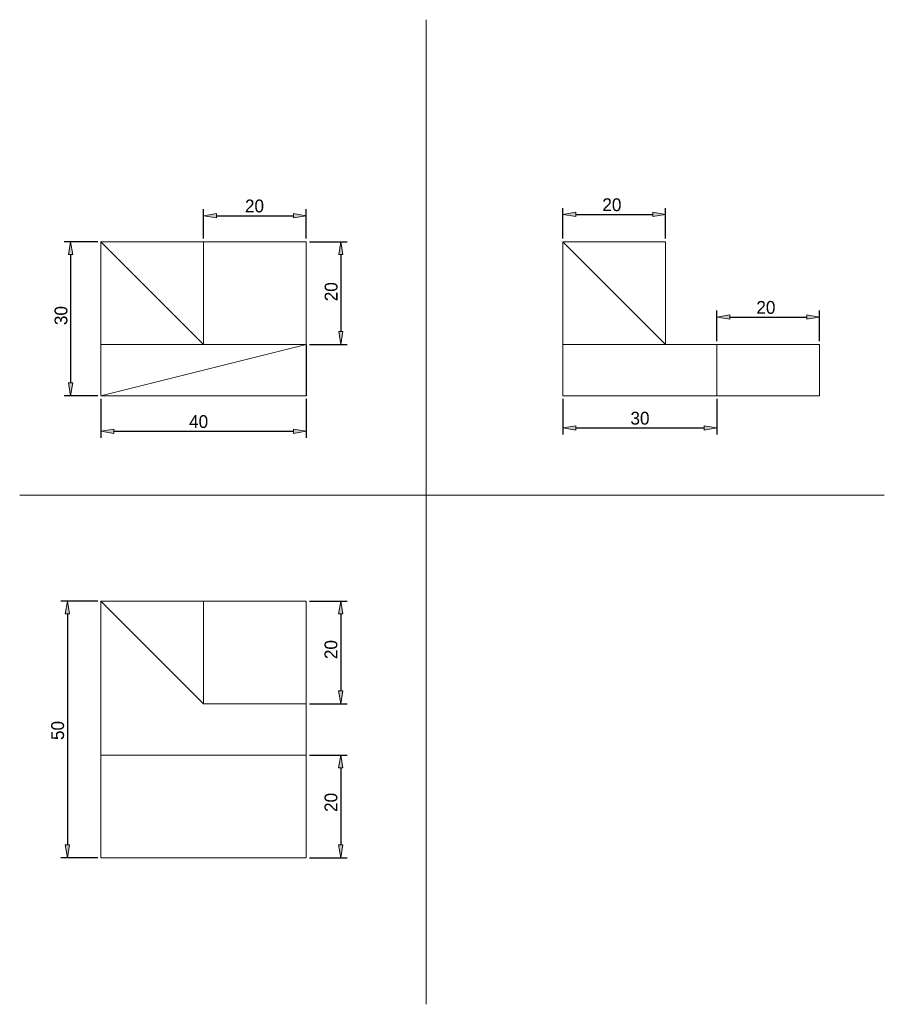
# Model space of a CAD drawing. Header units: inches. Extents: x 24 to 193, y 71 to 263.
import ezdxf

# ---------------------------------------------------------------- set-up
doc = ezdxf.new("R2010")
doc.units = ezdxf.units.IN
doc.header["$MEASUREMENT"] = 0
doc.linetypes.add('DASHDOT', pattern=[1, 0.5, -0.25, 0, -0.25])
doc.layers.get('0').update_dxf_attribs({"lineweight": 0})
doc.layers.get('Defpoints').update_dxf_attribs({"lineweight": 0})
for name, color, linetype, lineweight in [('kote', 250, 'Continuous', 15), ('pomocne', 3, 'Continuous', 15), ('vidiljivi_bridovi', 250, 'DASHDOT', 30)]:
    doc.layers.add(name, color=color, linetype=linetype, lineweight=lineweight)
doc.dimstyles.new('ISO-25', dxfattribs={"dimtxt": 2.5, "dimasz": 2.5, "dimexe": 1.25, "dimexo": 0.625, "dimtad": 1, "dimdec": 0, "dimzin": 0, "dimdsep": 46, "dimtxsty": 'Standard', "dimblk": 'VDDIM_DEFAULT', "dimcen": 0.09, "dimadec": 0, "dimazin": 0, "dimtfac": 1, "dimtdec": 0, "dimtix": 1, "dimtmove": 1, "dimatfit": 1, "dimfxl": 1, "dimtolj": 1, "dimtzin": 0, "dimarcsym": 0})

# ---------------------------------------------------------------- blocks, each defined once
blk = doc.blocks.new('VDDIM_DEFAULT')
at = {"linetype": 'Continuous'}
blk.add_hatch(color=0, dxfattribs=at).paths.add_polyline_path([(0, 0), (-1, -0.1665), (-1, 0.1665)], flags=0)
at = {"color": 0, "linetype": 'Continuous'}
blk.add_lwpolyline([(0, 0), (-1, -0.1665), (-1, 0.1665), (0, 0)], dxfattribs=at)
blk = doc.blocks.new('*D4')
at = {"layer": 'Defpoints', "color": 0, "linetype": 'Continuous', "lineweight": 30}
for p in [(40, 220), (34.1, 190), (40, 190)]:
    blk.add_point(p, dxfattribs=at)
at = {"layer": 'kote', "color": 0, "linetype": 'Continuous', "lineweight": -2}
for p, q in [((39.38, 220), (32.85, 220)), ((34.1, 217.5), (34.1, 192.5)), ((39.38, 190), (32.85, 190))]:
    blk.add_line(p, q, dxfattribs=at)
at = {"layer": 'kote', "color": 0, "linetype": 'Continuous', "lineweight": -2, "xscale": 2.5, "yscale": 2.5, "zscale": 2.5}
for p, rotation in [((34.1, 220), 90), ((34.1, 190), 270)]:
    blk.add_blockref('VDDIM_DEFAULT', p, dxfattribs=dict(at, rotation=rotation))
at = {"layer": 'kote', "color": 0, "linetype": 'Continuous', "lineweight": 30, "insert": (32.23, 205.62), "char_height": 2.5, "attachment_point": 5, "rotation": 90}
blk.add_mtext('\\A1;30', dxfattribs=at)
blk = doc.blocks.new('*D5')
at = {"layer": 'Defpoints', "color": 0, "linetype": 'Continuous', "lineweight": 30}
for p in [(80, 220), (80, 200), (86.73, 200)]:
    blk.add_point(p, dxfattribs=at)
at = {"layer": 'kote', "color": 0, "linetype": 'Continuous', "lineweight": -2}
for p, q in [((80.62, 220), (87.98, 220)), ((86.73, 217.5), (86.73, 202.5)), ((80.62, 200), (87.98, 200))]:
    blk.add_line(p, q, dxfattribs=at)
at = {"layer": 'kote', "color": 0, "linetype": 'Continuous', "lineweight": -2, "xscale": 2.5, "yscale": 2.5, "zscale": 2.5}
for p, rotation in [((86.73, 220), 90), ((86.73, 200), 270)]:
    blk.add_blockref('VDDIM_DEFAULT', p, dxfattribs=dict(at, rotation=rotation))
at = {"layer": 'kote', "color": 0, "linetype": 'Continuous', "lineweight": 30, "insert": (84.85, 210.27), "char_height": 2.5, "attachment_point": 5, "rotation": 90}
blk.add_mtext('\\A1;20', dxfattribs=at)
blk = doc.blocks.new('*D6')
at = {"layer": 'Defpoints', "color": 0, "linetype": 'Continuous', "lineweight": 30}
for p in [(40, 190), (80, 190), (80, 183.08)]:
    blk.add_point(p, dxfattribs=at)
at = {"layer": 'kote', "color": 0, "linetype": 'Continuous', "lineweight": -2}
for p, q in [((40, 189.38), (40, 181.83)), ((80, 189.38), (80, 181.83)), ((42.5, 183.08), (77.5, 183.08))]:
    blk.add_line(p, q, dxfattribs=at)
at = {"layer": 'kote', "color": 0, "linetype": 'Continuous', "lineweight": -2, "xscale": 2.5, "yscale": 2.5, "zscale": 2.5, "rotation": 180}
blk.add_blockref('VDDIM_DEFAULT', (40, 183.08), dxfattribs=at)
at = {"layer": 'kote', "color": 0, "linetype": 'Continuous', "lineweight": -2, "xscale": 2.5, "yscale": 2.5, "zscale": 2.5}
blk.add_blockref('VDDIM_DEFAULT', (80, 183.08), dxfattribs=at)
at = {"layer": 'kote', "color": 0, "linetype": 'Continuous', "lineweight": 30, "insert": (59.03, 184.96), "char_height": 2.5, "attachment_point": 5}
blk.add_mtext('\\A1;40', dxfattribs=at)
blk = doc.blocks.new('*D7')
at = {"layer": 'Defpoints', "color": 0, "linetype": 'Continuous', "lineweight": 30}
for p in [(80, 225.08), (60, 220), (80, 220)]:
    blk.add_point(p, dxfattribs=at)
at = {"layer": 'kote', "color": 0, "linetype": 'Continuous', "lineweight": -2}
for p, q in [((60, 220.62), (60, 226.33)), ((62.5, 225.08), (77.5, 225.08)), ((80, 220.62), (80, 226.33))]:
    blk.add_line(p, q, dxfattribs=at)
at = {"layer": 'kote', "color": 0, "linetype": 'Continuous', "lineweight": -2, "xscale": 2.5, "yscale": 2.5, "zscale": 2.5, "rotation": 180}
blk.add_blockref('VDDIM_DEFAULT', (60, 225.08), dxfattribs=at)
at = {"layer": 'kote', "color": 0, "linetype": 'Continuous', "lineweight": -2, "xscale": 2.5, "yscale": 2.5, "zscale": 2.5}
blk.add_blockref('VDDIM_DEFAULT', (80, 225.08), dxfattribs=at)
at = {"layer": 'kote', "color": 0, "linetype": 'Continuous', "lineweight": 30, "insert": (69.91, 226.96), "char_height": 2.5, "attachment_point": 5}
blk.add_mtext('\\A1;20', dxfattribs=at)
blk = doc.blocks.new('*D8')
at = {"layer": 'Defpoints', "color": 0, "linetype": 'Continuous', "lineweight": 30}
for p in [(130, 190), (160, 190), (160, 183.73)]:
    blk.add_point(p, dxfattribs=at)
at = {"layer": 'kote', "color": 0, "linetype": 'Continuous', "lineweight": -2}
for p, q in [((130, 189.38), (130, 182.48)), ((160, 189.38), (160, 182.48)), ((132.5, 183.73), (157.5, 183.73))]:
    blk.add_line(p, q, dxfattribs=at)
at = {"layer": 'kote', "color": 0, "linetype": 'Continuous', "lineweight": -2, "xscale": 2.5, "yscale": 2.5, "zscale": 2.5, "rotation": 180}
blk.add_blockref('VDDIM_DEFAULT', (130, 183.73), dxfattribs=at)
at = {"layer": 'kote', "color": 0, "linetype": 'Continuous', "lineweight": -2, "xscale": 2.5, "yscale": 2.5, "zscale": 2.5}
blk.add_blockref('VDDIM_DEFAULT', (160, 183.73), dxfattribs=at)
at = {"layer": 'kote', "color": 0, "linetype": 'Continuous', "lineweight": 30, "insert": (145, 185.61), "char_height": 2.5, "attachment_point": 5}
blk.add_mtext('\\A1;30', dxfattribs=at)
blk = doc.blocks.new('*D9')
at = {"layer": 'Defpoints', "color": 0, "linetype": 'Continuous', "lineweight": 30}
for p in [(150, 225.33), (130, 220), (150, 220)]:
    blk.add_point(p, dxfattribs=at)
at = {"layer": 'kote', "color": 0, "linetype": 'Continuous', "lineweight": -2}
for p, q in [((130, 220.62), (130, 226.58)), ((150, 220.62), (150, 226.58)), ((132.5, 225.33), (147.5, 225.33))]:
    blk.add_line(p, q, dxfattribs=at)
at = {"layer": 'kote', "color": 0, "linetype": 'Continuous', "lineweight": -2, "xscale": 2.5, "yscale": 2.5, "zscale": 2.5, "rotation": 180}
blk.add_blockref('VDDIM_DEFAULT', (130, 225.33), dxfattribs=at)
at = {"layer": 'kote', "color": 0, "linetype": 'Continuous', "lineweight": -2, "xscale": 2.5, "yscale": 2.5, "zscale": 2.5}
blk.add_blockref('VDDIM_DEFAULT', (150, 225.33), dxfattribs=at)
at = {"layer": 'kote', "color": 0, "linetype": 'Continuous', "lineweight": 30, "insert": (139.53, 227.2), "char_height": 2.5, "attachment_point": 5}
blk.add_mtext('\\A1;20', dxfattribs=at)
blk = doc.blocks.new('*D10')
at = {"layer": 'Defpoints', "color": 0, "linetype": 'Continuous', "lineweight": 30}
for p in [(40, 150), (33.46, 100), (40, 100)]:
    blk.add_point(p, dxfattribs=at)
at = {"layer": 'kote', "color": 0, "linetype": 'Continuous', "lineweight": -2}
for p, q in [((39.38, 150), (32.21, 150)), ((33.46, 147.5), (33.46, 102.5)), ((39.38, 100), (32.21, 100))]:
    blk.add_line(p, q, dxfattribs=at)
at = {"layer": 'kote', "color": 0, "linetype": 'Continuous', "lineweight": -2, "xscale": 2.5, "yscale": 2.5, "zscale": 2.5}
for p, rotation in [((33.46, 150), 90), ((33.46, 100), 270)]:
    blk.add_blockref('VDDIM_DEFAULT', p, dxfattribs=dict(at, rotation=rotation))
at = {"layer": 'kote', "color": 0, "linetype": 'Continuous', "lineweight": 30, "insert": (31.58, 124.79), "char_height": 2.5, "attachment_point": 5, "rotation": 90}
blk.add_mtext('\\A1;50', dxfattribs=at)
blk = doc.blocks.new('*D11')
at = {"layer": 'Defpoints', "color": 0, "linetype": 'Continuous', "lineweight": 30}
for p in [(80, 150), (80, 130), (86.7, 130)]:
    blk.add_point(p, dxfattribs=at)
at = {"layer": 'kote', "color": 0, "linetype": 'Continuous', "lineweight": -2}
for p, q in [((80.62, 150), (87.95, 150)), ((86.7, 147.5), (86.7, 132.5)), ((80.62, 130), (87.95, 130))]:
    blk.add_line(p, q, dxfattribs=at)
at = {"layer": 'kote', "color": 0, "linetype": 'Continuous', "lineweight": -2, "xscale": 2.5, "yscale": 2.5, "zscale": 2.5}
for p, rotation in [((86.7, 150), 90), ((86.7, 130), 270)]:
    blk.add_blockref('VDDIM_DEFAULT', p, dxfattribs=dict(at, rotation=rotation))
at = {"layer": 'kote', "color": 0, "linetype": 'Continuous', "lineweight": 30, "insert": (84.82, 140.55), "char_height": 2.5, "attachment_point": 5, "rotation": 90}
blk.add_mtext('\\A1;20', dxfattribs=at)
blk = doc.blocks.new('*D12')
at = {"layer": 'Defpoints', "color": 0, "linetype": 'Continuous', "lineweight": 30}
for p in [(80, 120), (80, 100), (86.7, 100)]:
    blk.add_point(p, dxfattribs=at)
at = {"layer": 'kote', "color": 0, "linetype": 'Continuous', "lineweight": -2}
for p, q in [((80.62, 120), (87.95, 120)), ((86.7, 117.5), (86.7, 102.5)), ((80.62, 100), (87.95, 100))]:
    blk.add_line(p, q, dxfattribs=at)
at = {"layer": 'kote', "color": 0, "linetype": 'Continuous', "lineweight": -2, "xscale": 2.5, "yscale": 2.5, "zscale": 2.5}
for p, rotation in [((86.7, 120), 90), ((86.7, 100), 270)]:
    blk.add_blockref('VDDIM_DEFAULT', p, dxfattribs=dict(at, rotation=rotation))
at = {"layer": 'kote', "color": 0, "linetype": 'Continuous', "lineweight": 30, "insert": (84.82, 110.78), "char_height": 2.5, "attachment_point": 5, "rotation": 90}
blk.add_mtext('\\A1;20', dxfattribs=at)
blk = doc.blocks.new('*D17')
at = {"layer": 'Defpoints', "color": 0, "linetype": 'Continuous', "lineweight": 30}
for p in [(180, 205.33), (160, 200), (180, 200)]:
    blk.add_point(p, dxfattribs=at)
at = {"layer": 'kote', "color": 0, "linetype": 'Continuous', "lineweight": -2}
for p, q in [((160, 200.63), (160, 206.58)), ((162.5, 205.33), (177.5, 205.33)), ((180, 200.63), (180, 206.58))]:
    blk.add_line(p, q, dxfattribs=at)
at = {"layer": 'kote', "color": 0, "linetype": 'Continuous', "lineweight": -2, "xscale": 2.5, "yscale": 2.5, "zscale": 2.5, "rotation": 180}
blk.add_blockref('VDDIM_DEFAULT', (160, 205.33), dxfattribs=at)
at = {"layer": 'kote', "color": 0, "linetype": 'Continuous', "lineweight": -2, "xscale": 2.5, "yscale": 2.5, "zscale": 2.5}
blk.add_blockref('VDDIM_DEFAULT', (180, 205.33), dxfattribs=at)
at = {"layer": 'kote', "color": 0, "linetype": 'Continuous', "lineweight": 30, "insert": (169.53, 207.2), "char_height": 2.5, "attachment_point": 5}
blk.add_mtext('\\A1;20', dxfattribs=at)

msp = doc.modelspace()

# ---------------------------------------------------------------- linework, layer by layer
at = {"layer": 'kote', "linetype": 'Continuous', "lineweight": 30}
msp.add_line((80, 200), (80, 190), dxfattribs=at)
at = {"layer": 'pomocne', "linetype": 'Continuous', "lineweight": 0}
for p, q in [((103.37, 263.27), (103.37, 71.45)), ((192.59, 170.61), (24.17, 170.61))]:
    msp.add_line(p, q, dxfattribs=at)
at = {"layer": 'vidiljivi_bridovi', "linetype": 'Continuous', "lineweight": 0}
for p, q in [((40, 190), (40, 220)), ((40, 220), (80, 220)), ((40, 220), (60, 200)), ((60, 200), (60, 220)), ((80, 190), (80, 220)), ((150, 220), (130, 220)), ((130, 220), (130, 200)), ((150, 200), (130, 220)), ((150, 200), (150, 220)), ((80, 200), (40, 190)), ((80, 200), (40, 200)), ((80, 200), (60, 200)), ((80, 190), (80, 200)), ((180, 200), (130, 200)), ((130, 200), (130, 190)), ((130, 200), (150, 200)), ((160, 200), (150, 200)), ((160, 190), (160, 200)), ((180, 190), (180, 200)), ((40, 190), (80, 190)), ((40, 190), (80, 190)), ((40, 190), (80, 190)), ((130, 190), (180, 190)), ((130, 190), (160, 190)), ((40, 150), (80, 150)), ((40, 100), (40, 150)), ((40, 150), (60, 150)), ((60, 130), (40, 150)), ((40, 150), (80, 150)), ((60, 150), (60, 130)), ((80, 150), (80, 100)), ((80, 150), (80, 130)), ((80, 130), (60, 130)), ((60, 130), (80, 130)), ((80, 130), (80, 120)), ((80, 120), (40, 120)), ((80, 100), (40, 100))]:
    msp.add_line(p, q, dxfattribs=at)

# ---------------------------------------------------------------- dimensions: what is measured, and where the dimension line sits
at = {"layer": 'kote', "linetype": 'Continuous', "lineweight": 30}
for base, p1, p2, picture, middle in [((80, 225.08), (60, 220), (80, 220), '*D7', (69.91, 225.08)), ((150, 225.33), (130, 220), (150, 220), '*D9', (139.53, 225.33)), ((180, 205.33), (160, 200), (180, 200), '*D17', (169.53, 205.33)), ((80, 183.08), (40, 190), (80, 190), '*D6', (59.03, 183.08))]:
    dim = msp.add_linear_dim(base=base, p1=p1, p2=p2, dimstyle='ISO-25', dxfattribs=at)
    dim.commit()
    dim.dimension.update_dxf_attribs({"geometry": picture, "text_midpoint": middle, "dimtype": 160})
for base, p1, p2, picture, middle in [((34.1, 190), (40, 220), (40, 190), '*D4', (34.1, 205.62)), ((86.73, 200), (80, 220), (80, 200), '*D5', (86.73, 210.27)), ((33.46, 100), (40, 150), (40, 100), '*D10', (33.46, 124.79)), ((86.7, 130), (80, 150), (80, 130), '*D11', (86.7, 140.55)), ((86.7, 100), (80, 120), (80, 100), '*D12', (86.7, 110.78))]:
    dim = msp.add_linear_dim(base=base, p1=p1, p2=p2, angle=90, dimstyle='ISO-25', dxfattribs=at)
    dim.commit()
    dim.dimension.update_dxf_attribs({"geometry": picture, "text_midpoint": middle, "dimtype": 160})
dim = msp.add_linear_dim(base=(160, 183.73), p1=(130, 190), p2=(160, 190), dimstyle='ISO-25', dxfattribs=at)
dim.commit()
dim.dimension.update_dxf_attribs({"geometry": '*D8', "text_midpoint": (145, 185.61)})

doc.saveas('drawing.dxf')
